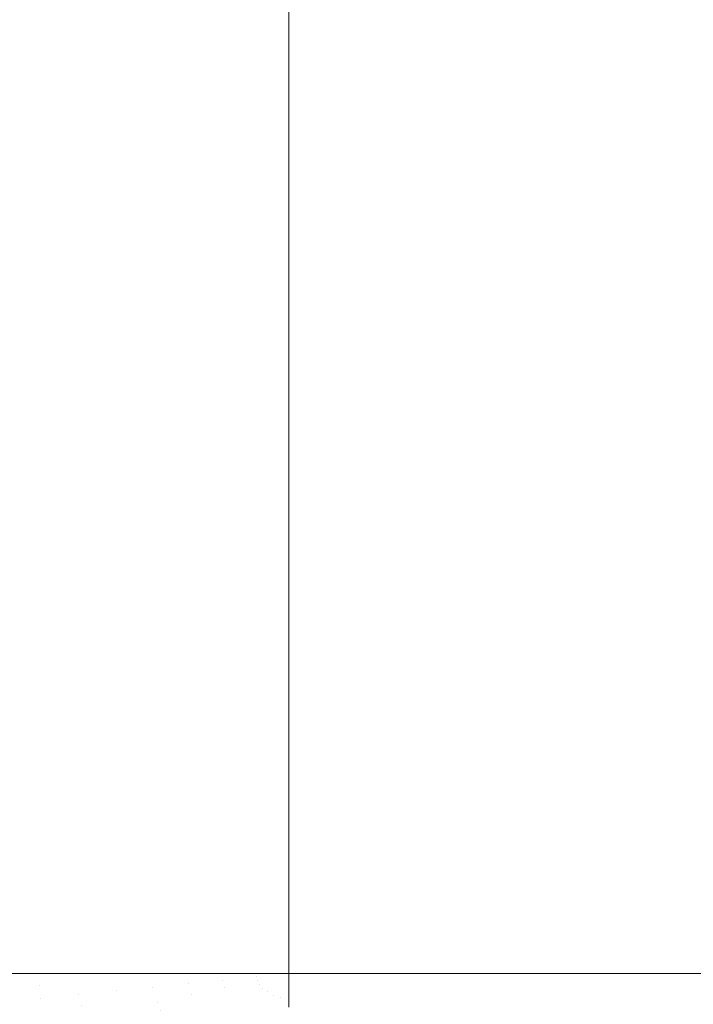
# Model space of a CAD drawing. Header units: centimetres. Extents: x -35.1 to 36.2, y 4.2 to 6.
# Tile 40 of 256: x -34.9933 to -34.9062, y 4.2961 to 4.4234. Entities that reach past the tile are written whole.
import ezdxf

# ---------------------------------------------------------------- set-up
doc = ezdxf.new("R2010")
doc.units = ezdxf.units.CM
doc.header["$LTSCALE"] = 2.54
doc.layers.add('Lucido design-1', color=7, linetype='Continuous')

# ---------------------------------------------------------------- blocks, each defined once
blk = doc.blocks.new('Gruppo-4-1')
at = {"color": 7, "linetype": 'Continuous', "lineweight": 9}
for points, invisible_edges in [([(-34.99084, 4.30009, -2313.11919), (-34.99696, 4.30009, -2313.11794), (-34.99696, 5.90009, -2313.11794), (-34.99084, 5.90009, -2313.11919)], 10), ([(-34.99084, 5.90009, -2312.32515), (-34.99593, 5.90009, -2312.32619), (-34.99593, 4.30009, -2312.32619), (-34.99084, 4.30009, -2312.32515)], 10), ([(-34.99084, 4.30009, -2312.32515), (-34.99037, 4.30009, -2312.32505), (-34.99037, 5.90009, -2312.32505), (-34.99084, 5.90009, -2312.32515)], 10), ([(-34.99084, 5.90009, -2313.11919), (-34.99037, 5.90009, -2313.11929), (-34.99037, 4.30009, -2313.11929), (-34.99084, 4.30009, -2313.11919)], 10), ([(-34.98586, 5.90009, -2312.32432), (-34.99037, 5.90009, -2312.32505), (-34.99037, 4.30009, -2312.32505), (-34.98586, 4.30009, -2312.32432)], 10), ([(-34.98586, 4.30009, -2313.12002), (-34.99037, 4.30009, -2313.11929), (-34.99037, 5.90009, -2313.11929), (-34.98586, 5.90009, -2313.12002)], 10), ([(-34.98586, 4.30009, -2312.32432), (-34.98362, 4.30009, -2312.32395), (-34.98362, 5.90009, -2312.32395), (-34.98586, 5.90009, -2312.32432)], 10), ([(-34.98586, 5.90009, -2313.12002), (-34.98362, 5.90009, -2313.12039), (-34.98362, 4.30009, -2313.12039), (-34.98586, 4.30009, -2313.12002)], 10), ([(-34.98099, 5.90009, -2312.32363), (-34.98362, 5.90009, -2312.32395), (-34.98362, 4.30009, -2312.32395), (-34.98099, 4.30009, -2312.32363)], 10), ([(-34.98099, 4.30009, -2313.12071), (-34.98362, 4.30009, -2313.12039), (-34.98362, 5.90009, -2313.12039), (-34.98099, 5.90009, -2313.12071)], 10), ([(-34.98099, 4.30009, -2312.32363), (-34.97675, 4.30009, -2312.32311), (-34.97675, 5.90009, -2312.32311), (-34.98099, 5.90009, -2312.32363)], 10), ([(-34.98099, 5.90009, -2313.12071), (-34.97675, 5.90009, -2313.12123), (-34.97675, 4.30009, -2313.12123), (-34.98099, 4.30009, -2313.12071)], 10), ([(-34.9716, 5.90009, -2312.32268), (-34.97623, 5.90009, -2312.32306), (-34.97675, 4.30009, -2312.32311), (-34.9716, 4.30009, -2312.32268)], 10), ([(-34.97623, 5.90009, -2312.32306), (-34.97675, 5.90009, -2312.32311), (-34.97675, 4.30009, -2312.32311)], 10), ([(-34.97675, 5.90009, -2313.12123), (-34.9716, 4.30009, -2313.12166), (-34.97623, 4.30009, -2313.12128)], 9), ([(-34.97675, 5.90009, -2313.12123), (-34.96979, 5.90009, -2313.12181), (-34.96979, 4.30009, -2313.12181), (-34.9716, 4.30009, -2313.12166)], 10), ([(-34.97623, 4.30009, -2313.12128), (-34.97675, 4.30009, -2313.12123), (-34.97675, 5.90009, -2313.12123)], 10), ([(-34.9716, 4.30009, -2312.32268), (-34.96979, 4.30009, -2312.32253), (-34.96979, 5.90009, -2312.32253), (-34.9716, 5.90009, -2312.32268)], 10), ([(-34.9671, 5.90009, -2312.32241), (-34.96979, 5.90009, -2312.32253), (-34.96979, 4.30009, -2312.32253), (-34.9671, 4.30009, -2312.32241)], 10), ([(-34.9671, 4.30009, -2313.12193), (-34.96979, 4.30009, -2313.12181), (-34.96979, 5.90009, -2313.12181), (-34.9671, 5.90009, -2313.12193)], 10), ([(-34.9671, 4.30009, -2312.32241), (-34.96277, 4.30009, -2312.32222), (-34.96277, 5.90009, -2312.32222), (-34.9671, 5.90009, -2312.32241)], 10), ([(-34.9671, 5.90009, -2313.12193), (-34.96277, 5.90009, -2313.12212), (-34.96277, 4.30009, -2313.12212), (-34.9671, 4.30009, -2313.12193)], 10), ([(-34.96272, 5.90009, -2312.32222), (-34.96277, 5.90009, -2312.32222), (-34.96277, 4.30009, -2312.32222), (-34.96272, 4.30009, -2312.32222)], 10), ([(-34.96272, 4.30009, -2313.12212), (-34.96277, 4.30009, -2313.12212), (-34.96277, 5.90009, -2313.12212), (-34.96272, 5.90009, -2313.12212)], 10), ([(-34.96272, 4.30009, -2312.32222), (-34.95848, 4.30009, -2312.32217), (-34.95848, 5.90009, -2312.32217), (-34.96272, 5.90009, -2312.32222)], 8), ([(-34.96272, 5.90009, -2313.12212), (-34.95848, 5.90009, -2313.12217), (-34.95848, 4.30009, -2313.12217), (-34.96272, 4.30009, -2313.12212)], 8), ([(-34.95848, 4.30009, -2313.12217), (-11.28099, 5.90009, -2313.12217), (-11.28099, 4.70009, -2313.12217)], 9), ([(-34.95848, 4.30009, -2313.12217), (-34.95848, 5.90009, -2313.12217), (-11.28099, 5.90009, -2313.12217)], 8), ([(-34.95848, 4.30009, -2313.12217), (-11.28099, 4.70009, -2313.12217), (-11.28082, 4.69129, -2313.12217)], 9), ([(-11.28082, 4.69129, -2313.12217), (-11.28025, 4.68189, -2313.12217), (-34.95848, 4.30009, -2313.12217)], 10), ([(-34.95848, 4.30009, -2313.12217), (-11.28025, 4.68189, -2313.12217), (-11.27929, 4.67249, -2313.12217)], 9), ([(-34.95848, 4.30009, -2313.12217), (-11.27929, 4.67249, -2313.12217), (-11.27793, 4.6631, -2313.12217)], 9), ([(-34.95848, 4.30009, -2313.12217), (-11.27793, 4.6631, -2313.12217), (-11.2774, 4.66027, -2313.12217)], 9), ([(-11.2774, 4.66027, -2313.12217), (-11.27617, 4.65371, -2313.12217), (-34.95848, 4.30009, -2313.12217)], 10), ([(-34.95848, 4.30009, -2313.12217), (-11.27617, 4.65371, -2313.12217), (-11.274, 4.64431, -2313.12217)], 9), ([(-34.95848, 4.30009, -2313.12217), (-11.274, 4.64431, -2313.12217), (-11.27141, 4.63491, -2313.12217)], 9), ([(-34.95848, 4.30009, -2313.12217), (-11.27141, 4.63491, -2313.12217), (-11.26839, 4.62549, -2313.12217)], 9), ([(-34.95848, 4.30009, -2313.12217), (-11.26839, 4.62549, -2313.12217), (-11.26493, 4.61606, -2313.12217)], 9), ([(-34.95848, 4.30009, -2313.12217), (-11.26493, 4.61606, -2313.12217), (-11.26101, 4.60661, -2313.12217)], 9), ([(-34.95848, 4.30009, -2313.12217), (-11.26101, 4.60661, -2313.12217), (-11.25662, 4.59714, -2313.12217)], 9), ([(-34.95848, 4.30009, -2313.12217), (-11.25662, 4.59714, -2313.12217), (-11.25175, 4.58766, -2313.12217)], 9), ([(-11.25175, 4.58766, -2313.12217), (-11.24636, 4.57817, -2313.12217), (-34.95848, 4.30009, -2313.12217)], 10), ([(-34.95848, 4.30009, -2313.12217), (-11.24636, 4.57817, -2313.12217), (-11.24044, 4.56867, -2313.12217)], 9), ([(-34.95848, 4.30009, -2313.12217), (-11.24044, 4.56867, -2313.12217), (-11.24041, 4.56863, -2313.12217)], 9), ([(-11.24041, 4.56863, -2313.12217), (-11.23396, 4.55916, -2313.12217), (-34.95848, 4.30009, -2313.12217)], 10), ([(-34.95848, 4.30009, -2313.12217), (-11.23396, 4.55916, -2313.12217), (-11.2269, 4.54967, -2313.12217)], 9), ([(-34.95848, 4.30009, -2313.12217), (-11.2269, 4.54967, -2313.12217), (-11.22259, 4.54434, -2313.12217)], 9), ([(-11.22259, 4.54434, -2313.12217), (-11.21923, 4.54018, -2313.12217), (-34.95848, 4.30009, -2313.12217)], 10), ([(-34.95848, 4.30009, -2313.12217), (-11.21923, 4.54018, -2313.12217), (-11.21093, 4.53073, -2313.12217)], 9), ([(-34.95848, 4.30009, -2313.12217), (-11.21093, 4.53073, -2313.12217), (-11.20197, 4.52133, -2313.12217)], 9), ([(-34.95848, 4.30009, -2313.12217), (-11.20197, 4.52133, -2313.12217), (-11.19231, 4.51199, -2313.12217)], 9), ([(-11.19231, 4.51199, -2313.12217), (-11.18194, 4.50275, -2313.12217), (-34.95848, 4.30009, -2313.12217)], 10), ([(-34.95848, 4.30009, -2313.12217), (-11.18194, 4.50275, -2313.12217), (-11.17083, 4.49362, -2313.12217)], 9), ([(-34.95848, 4.30009, -2313.12217), (-11.17083, 4.49362, -2313.12217), (-11.15872, 4.48448, -2313.12217)], 9), ([(-34.95848, 4.30009, -2313.12217), (-11.15872, 4.48448, -2313.12217), (-11.14604, 4.4757, -2313.12217)], 9), ([(-34.95848, 4.30009, -2313.12217), (-11.14604, 4.4757, -2313.12217), (-11.14353, 4.4741, -2313.12217)], 9), ([(-11.14353, 4.4741, -2313.12217), (-11.13255, 4.46714, -2313.12217), (-34.95848, 4.30009, -2313.12217)], 10), ([(-34.95848, 4.30009, -2313.12217), (-11.13255, 4.46714, -2313.12217), (-11.11825, 4.45885, -2313.12217)], 9), ([(-34.95848, 4.30009, -2313.12217), (-11.11825, 4.45885, -2313.12217), (-11.10312, 4.45089, -2313.12217)], 9), ([(-34.95848, 4.30009, -2313.12217), (-11.10312, 4.45089, -2313.12217), (-11.08717, 4.4433, -2313.12217)], 9), ([(-34.95848, 4.30009, -2313.12217), (-11.08717, 4.4433, -2313.12217), (-11.07041, 4.43614, -2313.12217)], 9), ([(-34.95848, 4.30009, -2313.12217), (-11.07041, 4.43614, -2313.12217), (-11.05286, 4.42946, -2313.12217)], 9), ([(-11.05286, 4.42946, -2313.12217), (-11.03456, 4.42333, -2313.12217), (-34.95848, 4.30009, -2313.12217)], 10), ([(-11.03456, 4.42333, -2313.12217), (-11.01554, 4.4178, -2313.12217), (-34.95848, 4.30009, -2313.12217)], 10), ([(-11.01554, 4.4178, -2313.12217), (-10.99587, 4.41294, -2313.12217), (-34.95848, 4.30009, -2313.12217)], 10), ([(-34.95848, 4.30009, -2313.12217), (-10.99587, 4.41294, -2313.12217), (-10.97845, 4.40937, -2313.12217)], 9), ([(-10.97845, 4.40937, -2313.12217), (-10.97562, 4.40879, -2313.12217), (-34.95848, 4.30009, -2313.12217)], 10), ([(-10.97562, 4.40879, -2313.12217), (-10.95486, 4.4054, -2313.12217), (-34.95848, 4.30009, -2313.12217)], 10), ([(-10.95486, 4.4054, -2313.12217), (-10.93369, 4.40282, -2313.12217), (-34.95848, 4.30009, -2313.12217)], 10), ([(-10.93369, 4.40282, -2313.12217), (-10.91222, 4.40108, -2313.12217), (-34.95848, 4.30009, -2313.12217)], 10), ([(-34.95848, 4.30009, -2313.12217), (-10.91222, 4.40108, -2313.12217), (-10.89055, 4.4002, -2313.12217)], 9), ([(-34.95848, 4.30009, -2313.12217), (-10.89055, 4.4002, -2313.12217), (-10.87968, 4.40009, -2313.12217)], 9), ([(36.07398, 4.30009, -2313.12217), (-34.95848, 4.30009, -2313.12217), (11.99518, 4.40009, -2313.12217)], 10), ([(-10.87968, 4.40009, -2313.12217), (11.99518, 4.40009, -2313.12217), (-34.95848, 4.30009, -2313.12217)], 10), ([(-34.99586, 4.29828, -2313.11817), (-34.99696, 4.30009, -2313.11794), (-34.99084, 4.30009, -2313.11919), (-34.99078, 4.29853, -2313.1192)], 13), ([(-34.99078, 4.29853, -2312.32514), (-34.99084, 4.30009, -2312.32515), (-34.99593, 4.30009, -2312.32619), (-34.99586, 4.29828, -2312.32617)], 13), ([(-34.99037, 4.30009, -2312.32505), (-34.99084, 4.30009, -2312.32515), (-34.99078, 4.29853, -2312.32514)], 10), ([(-34.99078, 4.29853, -2313.1192), (-34.99084, 4.30009, -2313.11919), (-34.99037, 4.30009, -2313.11929)], 9), ([(-34.99078, 4.29853, -2312.32514), (-34.99056, 4.29688, -2312.32514), (-34.99037, 4.30009, -2312.32505)], 11), ([(-34.99037, 4.30009, -2313.11929), (-34.99056, 4.29688, -2313.1192), (-34.99078, 4.29853, -2313.1192)], 11), ([(-34.99056, 4.29688, -2312.32514), (-34.98562, 4.29737, -2312.32429), (-34.98586, 4.30009, -2312.32432)], 11), ([(-34.98586, 4.30009, -2312.32432), (-34.99037, 4.30009, -2312.32505), (-34.99056, 4.29688, -2312.32514)], 10), ([(-34.99056, 4.29688, -2313.1192), (-34.99037, 4.30009, -2313.11929), (-34.98586, 4.30009, -2313.12002)], 9), ([(-34.98586, 4.30009, -2313.12002), (-34.98562, 4.29737, -2313.12005), (-34.99056, 4.29688, -2313.1192)], 11), ([(-34.98362, 4.30009, -2312.32395), (-34.98586, 4.30009, -2312.32432), (-34.98562, 4.29737, -2312.32429)], 10), ([(-34.98562, 4.29737, -2313.12005), (-34.98586, 4.30009, -2313.12002), (-34.98362, 4.30009, -2313.12039)], 9), ([(-34.98362, 4.30009, -2312.32395), (-34.98562, 4.29737, -2312.32429), (-34.98079, 4.29785, -2312.3236)], 11), ([(-34.98079, 4.29785, -2313.12074), (-34.98562, 4.29737, -2313.12005), (-34.98362, 4.30009, -2313.12039)], 11), ([(-34.98079, 4.29785, -2312.3236), (-34.98099, 4.30009, -2312.32363), (-34.98362, 4.30009, -2312.32395)], 9), ([(-34.98362, 4.30009, -2313.12039), (-34.98099, 4.30009, -2313.12071), (-34.98079, 4.29785, -2313.12074)], 10), ([(-34.97675, 4.30009, -2312.32311), (-34.98099, 4.30009, -2312.32363), (-34.98079, 4.29785, -2312.3236)], 10), ([(-34.98079, 4.29785, -2313.12074), (-34.98099, 4.30009, -2313.12071), (-34.97675, 4.30009, -2313.12123)], 9), ([(-34.98079, 4.29785, -2312.3236), (-34.97608, 4.29833, -2312.32305), (-34.97675, 4.30009, -2312.32311)], 11), ([(-34.97675, 4.30009, -2313.12123), (-34.97608, 4.29833, -2313.12129), (-34.98079, 4.29785, -2313.12074)], 11), ([(-34.9716, 4.30009, -2312.32268), (-34.97675, 4.30009, -2312.32311), (-34.97608, 4.29833, -2312.32305)], 10), ([(-34.97675, 4.30009, -2313.12123), (-34.97623, 4.30009, -2313.12128), (-34.97608, 4.29833, -2313.12129)], 10), ([(-34.97608, 4.29833, -2313.12129), (-34.97623, 4.30009, -2313.12128), (-34.9716, 4.30009, -2313.12166)], 9), ([(-34.97608, 4.29833, -2312.32305), (-34.97149, 4.29879, -2312.32265), (-34.9716, 4.30009, -2312.32268)], 11), ([(-34.97608, 4.29833, -2313.12129), (-34.9716, 4.30009, -2313.12166), (-34.97108, 4.29734, -2313.12169)], 11), ([(-34.96979, 4.30009, -2312.32253), (-34.9716, 4.30009, -2312.32268), (-34.97149, 4.29879, -2312.32265)], 10), ([(-34.97108, 4.29734, -2313.12169), (-34.9716, 4.30009, -2313.12166), (-34.96979, 4.30009, -2313.12181)], 9), ([(-34.96979, 4.30009, -2312.32253), (-34.97149, 4.29879, -2312.32265), (-34.96702, 4.29923, -2312.32238)], 11), ([(-34.96675, 4.29828, -2313.12196), (-34.97108, 4.29734, -2313.12169), (-34.96979, 4.30009, -2313.12181)], 11), ([(-34.96702, 4.29923, -2312.32238), (-34.9671, 4.30009, -2312.32241), (-34.96979, 4.30009, -2312.32253)], 9), ([(-34.96979, 4.30009, -2313.12181), (-34.9671, 4.30009, -2313.12193), (-34.96675, 4.29828, -2313.12196)], 10), ([(-34.96277, 4.30009, -2312.32222), (-34.9671, 4.30009, -2312.32241), (-34.96702, 4.29923, -2312.32238)], 10), ([(-34.96675, 4.29828, -2313.12196), (-34.9671, 4.30009, -2313.12193), (-34.96277, 4.30009, -2313.12212)], 9), ([(-34.96702, 4.29923, -2312.32238), (-34.96269, 4.29967, -2312.32222), (-34.96277, 4.30009, -2312.32222)], 11), ([(-34.96269, 4.29967, -2312.32222), (-34.96702, 4.29923, -2312.32238), (-34.96675, 4.29828, -2312.32238), (-34.96255, 4.2992, -2312.32222)], 15), ([(-34.96277, 4.30009, -2313.12212), (-34.96255, 4.2992, -2313.12212), (-34.96675, 4.29828, -2313.12196)], 11), ([(-34.96269, 4.29967, -2312.32222), (-34.96272, 4.30009, -2312.32222), (-34.96277, 4.30009, -2312.32222)], 9), ([(-34.96277, 4.30009, -2313.12212), (-34.96272, 4.30009, -2313.12212), (-34.96255, 4.2992, -2313.12212)], 10), ([(-34.96269, 4.29967, -2312.32222), (-34.95848, 4.30009, -2312.32217), (-34.96272, 4.30009, -2312.32222)], 9), ([(-34.96272, 4.30009, -2313.12212), (-34.95848, 4.30009, -2313.12217), (-34.96255, 4.2992, -2313.12212)], 10), ([(-34.96255, 4.2992, -2312.32222), (-34.95848, 4.30009, -2312.32217), (-34.96269, 4.29967, -2312.32222)], 11), ([(-34.96229, 4.2987, -2312.32222), (-34.95848, 4.30009, -2312.32217), (-34.96255, 4.2992, -2312.32222)], 11), ([(-34.96255, 4.2992, -2313.12212), (-34.95848, 4.30009, -2313.12217), (-34.96229, 4.2987, -2313.12212)], 11), ([(-34.96187, 4.29818, -2312.32222), (-34.95848, 4.30009, -2312.32217), (-34.96229, 4.2987, -2312.32222)], 11), ([(-34.96229, 4.2987, -2313.12212), (-34.95848, 4.30009, -2313.12217), (-34.96187, 4.29818, -2313.12212)], 11), ([(-34.96127, 4.2977, -2312.32222), (-34.95848, 4.30009, -2312.32217), (-34.96187, 4.29818, -2312.32222)], 11), ([(-34.96187, 4.29818, -2313.12212), (-34.95848, 4.30009, -2313.12217), (-34.96127, 4.2977, -2313.12212)], 11), ([(-34.96048, 4.29729, -2312.32222), (-34.95848, 4.30009, -2312.32217), (-34.96127, 4.2977, -2312.32222)], 11), ([(-34.96127, 4.2977, -2313.12212), (-34.95848, 4.30009, -2313.12217), (-34.96048, 4.29729, -2313.12212)], 11), ([(-34.95952, 4.29701, -2312.32222), (-34.95848, 4.30009, -2312.32217), (-34.96048, 4.29729, -2312.32222)], 11), ([(-34.96048, 4.29729, -2313.12212), (-34.95848, 4.30009, -2313.12217), (-34.95952, 4.29701, -2313.12212)], 11), ([(-34.95848, 4.29692, -2312.32224), (-34.95848, 4.30009, -2312.32217), (-34.95952, 4.29701, -2312.32222)], 10), ([(-34.95952, 4.29701, -2313.12212), (-34.95848, 4.30009, -2313.12217), (-34.95848, 4.29692, -2313.1221)], 9), ([(36.07398, 4.29692, -2312.32224), (36.07398, 4.30009, -2312.32217), (-34.95848, 4.30009, -2312.32217), (-34.95848, 4.29692, -2312.32224)], 8), ([(-34.95848, 4.29692, -2313.1221), (-34.95848, 4.30009, -2313.12217), (36.07398, 4.30009, -2313.12217), (36.07398, 4.29692, -2313.1221)], 8), ([(-34.99586, 4.29828, -2312.32617), (-34.9956, 4.29637, -2312.32617), (-34.99056, 4.29688, -2312.32514), (-34.99078, 4.29853, -2312.32514)], 15), ([(-34.99078, 4.29853, -2313.1192), (-34.99056, 4.29688, -2313.1192), (-34.9956, 4.29637, -2313.11817), (-34.99586, 4.29828, -2313.11817)], 15), ([(-34.98009, 4.29538, -2312.3236), (-34.97552, 4.29637, -2312.32305), (-34.97608, 4.29833, -2312.32305), (-34.98079, 4.29785, -2312.3236)], 15), ([(-34.98079, 4.29785, -2313.12074), (-34.97608, 4.29833, -2313.12129), (-34.97552, 4.29637, -2313.12129), (-34.98009, 4.29538, -2313.12074)], 15), ([(-34.97149, 4.29879, -2312.32265), (-34.97608, 4.29833, -2312.32305), (-34.97552, 4.29637, -2312.32305), (-34.97108, 4.29734, -2312.32265)], 15), ([(-34.97108, 4.29734, -2313.12169), (-34.97552, 4.29637, -2313.12129), (-34.97608, 4.29833, -2313.12129)], 11), ([(-34.97108, 4.29734, -2312.32265), (-34.96675, 4.29828, -2312.32238), (-34.96702, 4.29923, -2312.32238), (-34.97149, 4.29879, -2312.32265)], 15), ([(-34.97028, 4.29579, -2312.32265), (-34.96623, 4.29726, -2312.32238), (-34.96675, 4.29828, -2312.32238), (-34.97108, 4.29734, -2312.32265)], 15), ([(-34.97108, 4.29734, -2313.12169), (-34.96675, 4.29828, -2313.12196), (-34.96623, 4.29726, -2313.12196), (-34.97028, 4.29579, -2313.12169)], 15), ([(-34.96255, 4.2992, -2312.32222), (-34.96675, 4.29828, -2312.32238), (-34.96623, 4.29726, -2312.32238), (-34.96229, 4.2987, -2312.32222)], 15), ([(-34.96229, 4.2987, -2313.12212), (-34.96623, 4.29726, -2313.12196), (-34.96675, 4.29828, -2313.12196), (-34.96255, 4.2992, -2313.12212)], 15), ([(-34.96229, 4.2987, -2312.32222), (-34.96623, 4.29726, -2312.32238), (-34.96537, 4.29622, -2312.32238), (-34.96187, 4.29818, -2312.32222)], 15), ([(-34.96187, 4.29818, -2313.12212), (-34.96537, 4.29622, -2313.12196), (-34.96623, 4.29726, -2313.12196), (-34.96229, 4.2987, -2313.12212)], 15), ([(-34.96187, 4.29818, -2312.32222), (-34.96537, 4.29622, -2312.32238), (-34.96415, 4.29523, -2312.32238), (-34.96127, 4.2977, -2312.32222)], 15), ([(-34.96127, 4.2977, -2313.12212), (-34.96415, 4.29523, -2313.12196), (-34.96537, 4.29622, -2313.12196), (-34.96187, 4.29818, -2313.12212)], 15), ([(-34.99016, 4.29514, -2312.32514), (-34.99056, 4.29688, -2312.32514), (-34.9956, 4.29637, -2312.32617), (-34.99514, 4.29436, -2312.32617)], 15), ([(-34.99514, 4.29436, -2313.11817), (-34.9956, 4.29637, -2313.11817), (-34.99056, 4.29688, -2313.1192), (-34.99016, 4.29514, -2313.1192)], 15), ([(-34.98528, 4.2959, -2312.32429), (-34.98562, 4.29737, -2312.32429), (-34.99056, 4.29688, -2312.32514), (-34.99016, 4.29514, -2312.32514)], 15), ([(-34.99016, 4.29514, -2313.1192), (-34.99056, 4.29688, -2313.1192), (-34.98562, 4.29737, -2313.12005), (-34.98528, 4.2959, -2313.12005)], 15), ([(-34.98079, 4.29785, -2312.3236), (-34.98562, 4.29737, -2312.32429), (-34.98528, 4.2959, -2312.32429)], 11), ([(-34.98528, 4.2959, -2313.12005), (-34.98562, 4.29737, -2313.12005), (-34.98079, 4.29785, -2313.12074)], 11), ([(-34.98528, 4.2959, -2312.32429), (-34.98477, 4.29436, -2312.32429), (-34.98009, 4.29538, -2312.3236), (-34.98079, 4.29785, -2312.3236)], 15), ([(-34.98079, 4.29785, -2313.12074), (-34.98009, 4.29538, -2313.12074), (-34.98477, 4.29436, -2313.12005), (-34.98528, 4.2959, -2313.12005)], 15), ([(-34.97108, 4.29734, -2312.32265), (-34.97552, 4.29637, -2312.32305), (-34.97506, 4.29534, -2312.32305)], 11), ([(-34.97028, 4.29579, -2313.12169), (-34.97444, 4.29427, -2313.12129), (-34.97552, 4.29637, -2313.12129), (-34.97108, 4.29734, -2313.12169)], 15), ([(-34.97506, 4.29534, -2312.32305), (-34.97444, 4.29427, -2312.32305), (-34.97028, 4.29579, -2312.32265), (-34.97108, 4.29734, -2312.32265)], 15), ([(-34.96898, 4.2942, -2312.32265), (-34.96537, 4.29622, -2312.32238), (-34.96623, 4.29726, -2312.32238), (-34.97028, 4.29579, -2312.32265)], 15), ([(-34.97028, 4.29579, -2313.12169), (-34.96623, 4.29726, -2313.12196), (-34.96537, 4.29622, -2313.12196), (-34.96898, 4.2942, -2313.12169)], 15), ([(-34.96127, 4.2977, -2312.32222), (-34.96415, 4.29523, -2312.32238), (-34.96253, 4.2944, -2312.32238), (-34.96048, 4.29729, -2312.32222)], 15), ([(-34.96048, 4.29729, -2313.12212), (-34.96253, 4.2944, -2313.12196), (-34.96415, 4.29523, -2313.12196), (-34.96127, 4.2977, -2313.12212)], 15), ([(-34.96048, 4.29729, -2312.32222), (-34.96253, 4.2944, -2312.32238), (-34.9606, 4.29384, -2312.32238), (-34.95952, 4.29701, -2312.32222)], 15), ([(-34.95952, 4.29701, -2313.12212), (-34.9606, 4.29384, -2313.12196), (-34.96253, 4.2944, -2313.12196), (-34.96048, 4.29729, -2313.12212)], 15), ([(-34.95952, 4.29701, -2312.32222), (-34.9606, 4.29384, -2312.32238), (-34.95848, 4.29573, -2312.32227)], 11), ([(-34.95848, 4.29573, -2313.12207), (-34.9606, 4.29384, -2313.12196), (-34.95952, 4.29701, -2313.12212)], 11), ([(-34.95848, 4.29573, -2312.32227), (-34.95848, 4.29692, -2312.32224), (-34.95952, 4.29701, -2312.32222)], 10), ([(-34.95952, 4.29701, -2313.12212), (-34.95848, 4.29692, -2313.1221), (-34.95848, 4.29573, -2313.12207)], 9), ([(-34.95848, 4.29692, -2312.32224), (-34.95848, 4.29573, -2312.32227), (36.07398, 4.29573, -2312.32227), (36.07398, 4.29692, -2312.32224)], 10), ([(36.07398, 4.29692, -2313.1221), (36.07398, 4.29573, -2313.12207), (-34.95848, 4.29573, -2313.12207), (-34.95848, 4.29692, -2313.1221)], 10), ([(-34.9795, 4.29406, -2312.3236), (-34.97506, 4.29534, -2312.32305), (-34.97552, 4.29637, -2312.32305), (-34.98009, 4.29538, -2312.3236)], 15), ([(-34.9795, 4.29406, -2313.12074), (-34.98009, 4.29538, -2313.12074), (-34.97552, 4.29637, -2313.12129)], 11), ([(-34.97552, 4.29637, -2313.12129), (-34.97444, 4.29427, -2313.12129), (-34.97871, 4.29271, -2313.12074), (-34.9795, 4.29406, -2313.12074)], 15), ([(-34.96711, 4.2927, -2312.32265), (-34.96415, 4.29523, -2312.32238), (-34.96537, 4.29622, -2312.32238), (-34.96898, 4.2942, -2312.32265)], 15), ([(-34.96898, 4.2942, -2313.12169), (-34.96537, 4.29622, -2313.12196), (-34.96415, 4.29523, -2313.12196), (-34.96711, 4.2927, -2313.12169)], 15)]:
    blk.add_3dface(points, dxfattribs=dict(at, invisible_edges=invisible_edges))
blk.add_3dface([(-34.95848, 5.90009, -2312.32217), (-34.95848, 4.30009, -2312.32217), (36.07398, 4.30009, -2312.32217), (36.07398, 5.90009, -2312.32217)], dxfattribs=at)

msp = doc.modelspace()

# ---------------------------------------------------------------- block references
at = {"layer": 'Lucido design-1', "color": 7}
msp.add_blockref('Gruppo-4-1', (0, 0), dxfattribs=at)

doc.saveas('drawing.dxf')
